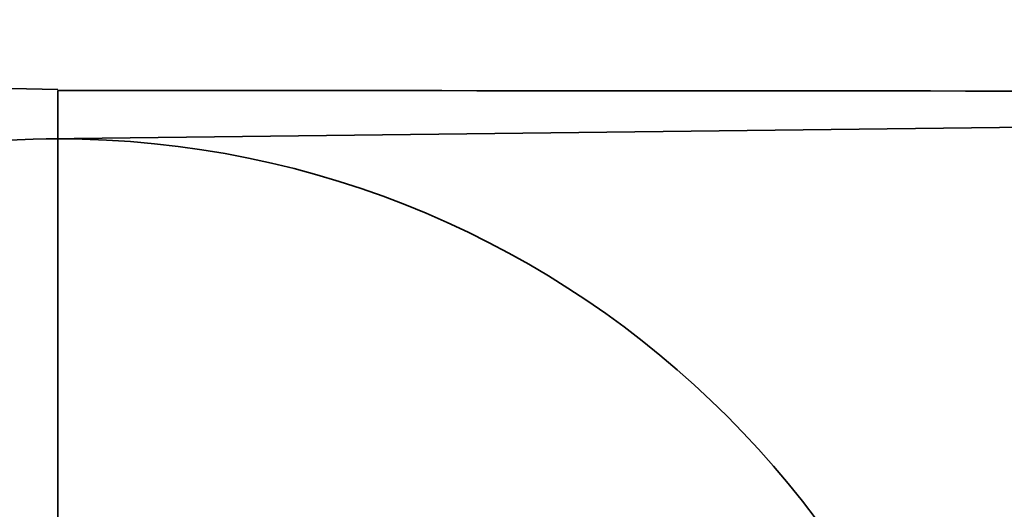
# Model space of a CAD drawing. Header units: millimetres. Extents: x 132157 to 155303, y 33763 to 45643.
# Tile 167 of 256: x 133035.188 to 133035.5, y 42940.152 to 42940.307. Entities that reach past the tile are written whole.
import ezdxf

# ---------------------------------------------------------------- set-up
doc = ezdxf.new("R2010")
doc.units = ezdxf.units.MM
doc.header["$LTSCALE"] = 20
doc.layers.add('RÁM', color=4, linetype='Continuous', lineweight=35)

msp = doc.modelspace()

# ---------------------------------------------------------------- linework, layer by layer
at = {"layer": 'RÁM', "ltscale": 0.5}
for p, q in [((133035.19999, 42939.98311), (133035.19999, 42940.28417)), ((133036.19628, 42940.28075), (133035.1963, 42940.26887))]:
    msp.add_line(p, q, dxfattribs=at)
msp.add_lwpolyline([(133035.19999, 42940.28448), (133034.93162, 42940.2902), (133034.15497, 42940.30664)], dxfattribs=at)
msp.add_circle((133035.19999, 42939.9689), 0.3, dxfattribs=at)
msp.add_arc((133035.26267, 42731.477), 208.80717, 89.8228911, 90.0171979, dxfattribs=at)

doc.saveas('drawing.dxf')
